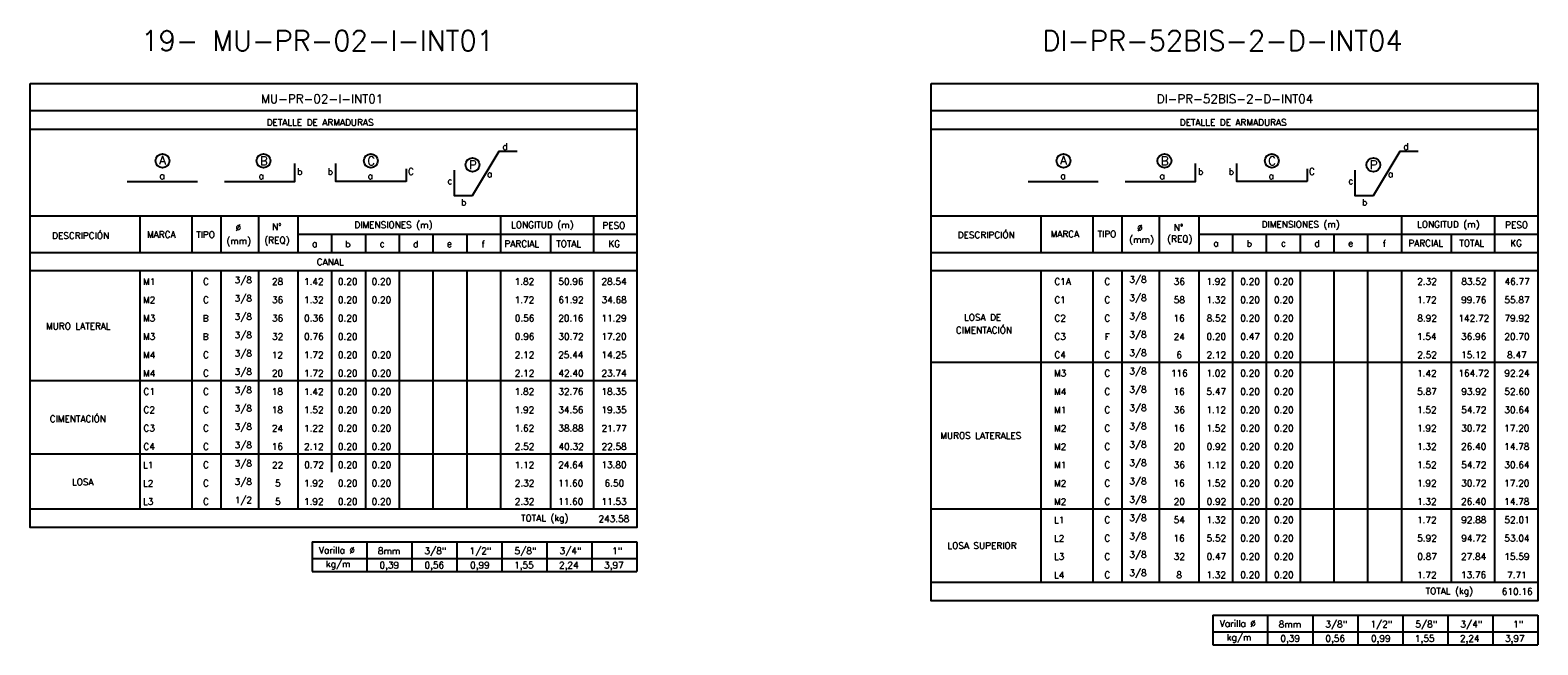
# Model space of a CAD drawing. Header units: metres. Extents: x -344 to 326, y 129 to 266.
# Tile 15 of 15: x 264 to 326, y 161 to 186. Entities that reach past the tile are written whole.
import ezdxf
from ezdxf.enums import TextEntityAlignment as Align

# ---------------------------------------------------------------- set-up
doc = ezdxf.new("R2010")
doc.units = ezdxf.units.M
for name, color, linetype in [('XREF-SE-CUADROS DE DESPIECE - HUAURA_PQT4$0$21', 3, 'Continuous'), ('XREF-SE-CUADROS DE DESPIECE - HUAURA_PQT4$0$21C', 3, 'Continuous'), ('XREF-SE-CUADROS DE DESPIECE - HUAURA_PQT4$0$23', 2, 'Continuous'), ('XREF-SE-CUADROS DE DESPIECE - HUAURA_PQT4$0$S-ANNO-TEXT', 7, 'Continuous'), ('XREF-SE-CUADROS DE DESPIECE - HUAURA_PQT4$0$S-LNWK-0006', 1, 'Continuous')]:
    doc.layers.add(name, color=color, linetype=linetype)
doc.styles.add('XREF-SE-CUADROS DE DESPIECE - HUAURA_PQT4$0$ROMANS-SP', font='romans.shx', dxfattribs={"width": 0.7})
doc.styles.add('XREF-SE-CUADROS DE DESPIECE - HUAURA_PQT4$0$TEGEPSA 100', font='romans.shx')

# ---------------------------------------------------------------- blocks, each defined once
blk = doc.blocks.new('XREF-SE-CUADROS DE DESPIECE - HUAURA_PQT4$0$ARM')
at = {"layer": 'XREF-SE-CUADROS DE DESPIECE - HUAURA_PQT4$0$21C'}
for centre in [(4.163, -1.297), (8.339, -1.297), (12.78, -1.297), (16.983, -1.462)]:
    blk.add_circle(centre, 0.288, dxfattribs=at)
at = {"layer": 'XREF-SE-CUADROS DE DESPIECE - HUAURA_PQT4$0$S-LNWK-0006'}
blk.add_line((2.697, -2.15), (5.606, -2.15), dxfattribs=at)
at = {"layer": 'XREF-SE-CUADROS DE DESPIECE - HUAURA_PQT4$0$S-LNWK-0006', "flags": 128}
blk.add_lwpolyline([(18.832, -0.906), (18.079, -0.906), (16.973, -2.743), (16.237, -2.744), (16.237, -1.676)], dxfattribs=at)
at = {"layer": 'XREF-SE-CUADROS DE DESPIECE - HUAURA_PQT4$0$S-LNWK-0006'}
blk.add_lwpolyline([(6.719, -2.15), (9.628, -2.15), (9.628, -1.399)], dxfattribs=at)
blk.add_lwpolyline([(14.238, -1.626), (14.238, -2.136, -0.414214), (14.225, -2.15), (11.329, -2.15), (11.329, -1.399)], format="xyb", dxfattribs=at)
at = {"layer": 'XREF-SE-CUADROS DE DESPIECE - HUAURA_PQT4$0$S-ANNO-TEXT', "style": 'XREF-SE-CUADROS DE DESPIECE - HUAURA_PQT4$0$TEGEPSA 100'}
for s, p in [('d', (18.44, -0.838)), ('b', (9.95, -1.871)), ('b', (11.214, -1.871)), ('C', (14.56, -1.871)), ('c', (16.154, -2.26)), ('b', (16.73, -3.145))]:
    blk.add_text(s, height=0.27, dxfattribs=at).set_placement(p, align=Align.RIGHT)
for s, height, p in [('A', 0.362, (4.164, -1.443)), ('B', 0.362, (8.353, -1.479)), ('C', 0.362, (12.794, -1.479)), ('a', 0.27, (4.146, -2.047)), ('a', 0.27, (8.246, -2.05)), ('a', 0.27, (12.758, -2.05)), ('P', 0.362, (16.997, -1.644)), ('a', 0.27, (17.694, -1.974))]:
    blk.add_text(s, height=height, dxfattribs=at).set_placement(p, align=Align.CENTER)
blk = doc.blocks.new('XREF-SE-CUADROS DE DESPIECE - HUAURA_PQT4')
for p, q in [((351.699, 72.91), (351.699, 71.394)), ((368.676, 62.298), (368.676, 60.782))]:
    blk.add_line(p, q)
at = {"layer": 'XREF-SE-CUADROS DE DESPIECE - HUAURA_PQT4$0$21'}
for p, q in [((353.843, 72.91), (353.843, 71.394)), ((355.043, 72.91), (355.043, 71.394)), ((356.597, 72.91), (356.597, 71.394)), ((358.23, 72.91), (358.23, 71.394)), ((366.611, 72.91), (366.611, 71.394)), ((370.466, 72.91), (370.466, 71.394)), ((388.965, 72.91), (388.965, 71.394)), ((391.109, 72.91), (391.109, 71.394)), ((392.309, 72.91), (392.309, 71.394)), ((393.864, 72.91), (393.864, 71.394)), ((395.496, 72.91), (395.496, 71.394)), ((403.877, 72.91), (403.877, 71.394)), ((407.732, 72.91), (407.732, 71.394)), ((358.23, 72.148), (372.256, 72.148)), ((359.627, 72.148), (359.627, 71.394)), ((361.024, 72.148), (361.024, 71.394)), ((362.42, 72.148), (362.42, 71.394)), ((363.817, 72.148), (363.817, 71.394)), ((365.214, 72.148), (365.214, 71.394)), ((368.676, 72.148), (368.676, 71.394)), ((395.496, 72.148), (409.522, 72.148)), ((396.893, 72.148), (396.893, 71.394)), ((398.29, 72.148), (398.29, 71.394)), ((399.687, 72.148), (399.687, 71.394)), ((401.083, 72.148), (401.083, 71.394)), ((402.48, 72.148), (402.48, 71.394)), ((405.942, 72.148), (405.942, 71.394)), ((347.156, 71.394), (372.256, 71.394)), ((384.422, 71.394), (409.522, 71.394)), ((347.156, 70.64), (372.256, 70.64)), ((351.699, 70.64), (351.699, 60.782)), ((353.843, 70.64), (353.843, 60.782)), ((355.043, 70.64), (355.043, 60.782)), ((356.597, 70.64), (356.597, 60.782)), ((358.23, 70.64), (358.23, 60.782)), ((359.627, 70.64), (359.627, 62.298)), ((361.024, 70.64), (361.024, 60.782)), ((362.42, 70.64), (362.42, 60.782)), ((363.817, 70.64), (363.817, 60.782)), ((365.214, 70.64), (365.214, 60.782)), ((366.611, 70.64), (366.611, 60.782)), ((368.676, 70.64), (368.676, 62.298)), ((370.466, 70.64), (370.466, 60.782)), ((384.422, 70.64), (409.522, 70.64)), ((388.965, 70.64), (388.965, 57.748)), ((391.109, 70.64), (391.109, 57.748)), ((392.309, 70.64), (392.309, 57.748)), ((393.864, 70.64), (393.864, 57.748)), ((395.496, 70.64), (395.496, 57.748)), ((396.893, 70.64), (396.893, 57.748)), ((398.29, 70.64), (398.29, 57.748)), ((399.687, 70.64), (399.687, 57.748)), ((401.083, 70.64), (401.083, 57.748)), ((402.48, 70.64), (402.48, 57.748)), ((403.877, 70.64), (403.877, 57.748)), ((405.942, 70.64), (405.942, 57.748)), ((407.732, 70.64), (407.732, 57.748)), ((384.422, 66.848), (409.522, 66.848)), ((347.156, 66.09), (372.256, 66.09)), ((347.156, 63.057), (372.256, 63.057)), ((347.156, 60.782), (372.256, 60.782)), ((384.422, 60.782), (409.522, 60.782)), ((361.08, 59.424), (361.08, 58.196)), ((362.943, 59.424), (362.943, 58.196)), ((364.806, 59.424), (364.806, 58.196)), ((366.668, 59.424), (366.668, 58.196)), ((368.531, 59.424), (368.531, 58.196)), ((370.394, 59.424), (370.394, 58.196)), ((358.815, 58.736), (372.256, 58.736)), ((384.422, 57.748), (409.522, 57.748)), ((398.346, 56.391), (398.346, 55.163)), ((400.209, 56.391), (400.209, 55.163)), ((402.072, 56.391), (402.072, 55.163)), ((403.934, 56.391), (403.934, 55.163)), ((405.797, 56.391), (405.797, 55.163)), ((407.66, 56.391), (407.66, 55.163)), ((396.081, 55.703), (409.522, 55.703))]:
    blk.add_line(p, q, dxfattribs=at)
at = {"layer": 'XREF-SE-CUADROS DE DESPIECE - HUAURA_PQT4$0$23'}
for p, q in [((347.156, 72.91), (372.256, 72.91)), ((384.422, 72.91), (409.522, 72.91)), ((358.815, 59.424), (358.815, 58.196)), ((358.815, 59.424), (372.256, 59.424)), ((358.815, 59.424), (358.815, 58.196)), ((372.256, 59.424), (372.256, 58.196)), ((358.815, 58.196), (372.256, 58.196)), ((396.081, 56.391), (396.081, 55.163)), ((396.081, 56.391), (409.522, 56.391)), ((396.081, 56.391), (396.081, 55.163)), ((409.522, 56.391), (409.522, 55.163)), ((396.081, 55.163), (409.522, 55.163))]:
    blk.add_line(p, q, dxfattribs=at)
for points in [[(347.156, 78.38), (372.256, 78.38), (372.256, 60.015), (347.156, 60.015)], [(384.422, 78.38), (409.522, 78.38), (409.522, 56.982), (384.422, 56.982)]]:
    blk.add_lwpolyline(points, close=True, dxfattribs=at)
for points in [[(372.256, 77.244), (347.156, 77.244)], [(409.522, 77.244), (384.422, 77.244)], [(372.256, 76.474), (347.156, 76.474)], [(409.522, 76.474), (384.422, 76.474)]]:
    blk.add_lwpolyline(points, dxfattribs=at)
for p in [(348.47, 76.474), (385.736, 76.474)]:
    blk.add_blockref('XREF-SE-CUADROS DE DESPIECE - HUAURA_PQT4$0$ARM', p)
at = {"style": 'XREF-SE-CUADROS DE DESPIECE - HUAURA_PQT4$0$TEGEPSA 100'}
for s, p in [('Ø', (355.656, 72.286)), ('N°', (357.161, 72.313)), ('DIMENSIONES (m)', (360.568, 72.399)), ('LONGITUD (m)', (367.05, 72.399)), ('PESO', (370.826, 72.372)), ('Ø', (392.945, 72.267)), ('N°', (394.463, 72.29)), ('DIMENSIONES (m)', (398.097, 72.417)), ('LONGITUD (m)', (404.528, 72.417)), ('PESO', (408.168, 72.395)), ('DESCRIPCIÓN', (348.064, 71.95)), ('MARCA', (351.989, 71.995)), ('TIPO', (354.023, 71.992)), ('(mm)', (355.274, 71.733)), ('(REQ)', (356.841, 71.76)), ('a', (358.817, 71.616)), ('b', (360.188, 71.605)), ('c', (361.614, 71.616)), ('d', (362.995, 71.605)), ('e', (364.393, 71.616)), ('f', (365.83, 71.602)), ('PARCIAL', (366.777, 71.615)), ('TOTAL', (368.918, 71.615)), ('KG', (371.073, 71.615)), ('DESCRIPCIÓN', (385.524, 71.978)), ('MARCA', (389.366, 72.018)), ('TIPO', (391.31, 72.018)), ('(mm)', (392.618, 71.792)), ('(REQ)', (394.189, 71.815)), ('a', (396.099, 71.638)), ('b', (397.474, 71.628)), ('c', (398.896, 71.638)), ('d', (400.279, 71.629)), ('e', (401.676, 71.638)), ('f', (403.108, 71.626)), ('PARCIAL', (404.166, 71.637)), ('TOTAL', (406.277, 71.637)), ('KG', (408.38, 71.637)), ('M1', (351.825, 70.05)), ('C', (354.306, 70.053)), (' 3/8', (355.427, 70.117)), ('28', (357.159, 70.054)), ('1.42', (358.482, 70.051)), ('0.20', (359.886, 70.054)), ('0.20', (361.282, 70.054)), ('1.82', (367.197, 70.054)), ('50.96', (369.004, 70.054)), ('28.54', (370.79, 70.054)), ('C1A', (389.524, 70.052)), ('C', (391.592, 70.052)), (' 3/8', (392.441, 70.137)), ('36', (394.462, 70.053)), ('1.92', (395.811, 70.053)), ('0.20', (397.214, 70.053)), ('0.20', (398.611, 70.053)), ('2.32', (404.533, 70.053)), ('83.52', (406.356, 70.053)), ('46.77', (408.147, 70.053)), ('M2', (351.825, 69.292)), ('C', (354.306, 69.295)), (' 3/8', (355.427, 69.359)), ('36', (357.16, 69.295)), ('1.32', (358.482, 69.295)), ('0.20', (359.886, 69.295)), ('0.20', (361.282, 69.295)), ('1.72', (367.197, 69.293)), ('61.92', (369.007, 69.295)), ('34.68', (370.794, 69.295)), ('C1', (389.524, 69.294)), ('C', (391.592, 69.294)), (' 3/8', (392.441, 69.379)), ('58', (394.463, 69.295)), ('1.32', (395.811, 69.295)), ('0.20', (397.214, 69.295)), ('0.20', (398.611, 69.295)), ('1.72', (404.526, 69.293)), ('99.76', (406.352, 69.295)), ('55.87', (408.142, 69.295)), ('M3', (351.825, 68.537)), ('B', (354.298, 68.532)), (' 3/8', (355.427, 68.6)), ('36', (357.16, 68.537)), ('0.36', (358.49, 68.537)), ('0.20', (359.886, 68.537)), ('0.56', (367.205, 68.537)), ('20.16', (369.002, 68.537)), ('11.29', (370.788, 68.537)), ('LOSA DE', (385.785, 68.571)), ('C2', (389.524, 68.536)), ('C', (391.592, 68.536)), (' 3/8', (392.441, 68.621)), ('16', (394.455, 68.536)), ('8.52', (395.821, 68.536)), ('0.20', (397.214, 68.536)), ('0.20', (398.611, 68.536)), ('8.92', (404.536, 68.536)), ('142.72', (406.238, 68.534)), ('79.92', (408.144, 68.536)), ('MURO LATERAL', (347.811, 68.208)), ('M3', (351.825, 67.779)), ('B', (354.298, 67.774)), (' 3/8', (355.427, 67.842)), ('32', (357.164, 67.779)), ('0.76', (358.49, 67.779)), ('0.20', (359.886, 67.779)), ('0.96', (367.205, 67.779)), ('30.72', (369.007, 67.779)), ('17.20', (370.784, 67.779)), ('CIMENTACIÓN', (385.448, 68.045)), ('C3', (389.524, 67.778)), ('F', (391.603, 67.775)), (' 3/8', (392.441, 67.862)), ('24', (394.459, 67.775)), ('0.20', (395.817, 67.778)), ('0.47', (397.217, 67.778)), ('0.20', (398.611, 67.778)), ('1.54', (404.521, 67.778)), ('36.96', (406.35, 67.778)), ('20.70', (408.138, 67.778)), (' 3/8', (355.427, 67.084)), (' 3/8', (392.441, 67.104)), ('M4', (351.825, 67.017)), ('C', (354.306, 67.02)), ('12', (357.155, 67.016)), ('1.72', (358.482, 67.018)), ('0.20', (359.886, 67.02)), ('0.20', (361.282, 67.02)), ('2.12', (367.204, 67.018)), ('25.44', (368.999, 67.02)), ('14.25', (370.79, 67.02)), ('C4', (389.524, 67.019)), ('C', (391.592, 67.019)), ('6', (394.569, 67.02)), ('2.12', (395.818, 67.018)), ('0.20', (397.214, 67.02)), ('0.20', (398.611, 67.02)), ('2.52', (404.533, 67.02)), ('15.12', (406.346, 67.02)), ('8.47', (408.252, 67.02)), ('M4', (351.825, 66.259)), ('C', (354.306, 66.261)), (' 3/8', (355.427, 66.325)), ('20', (357.157, 66.262)), ('1.72', (358.482, 66.26)), ('0.20', (359.886, 66.262)), ('0.20', (361.282, 66.262)), ('2.12', (367.204, 66.26)), ('42.40', (369.009, 66.262)), ('23.74', (370.79, 66.262)), ('M3', (389.508, 66.261)), ('C', (391.592, 66.261)), (' 3/8', (392.441, 66.346)), ('116', (394.347, 66.261)), ('1.02', (395.811, 66.261)), ('0.20', (397.214, 66.261)), ('0.20', (398.611, 66.261)), ('1.42', (404.526, 66.259)), ('164.72', (406.238, 66.261)), ('92.24', (408.14, 66.261)), ('C1', (351.843, 65.503)), ('C', (354.306, 65.503)), (' 3/8', (355.427, 65.567)), ('18', (357.152, 65.504)), ('1.42', (358.482, 65.501)), ('0.20', (359.886, 65.504)), ('0.20', (361.282, 65.504)), ('1.82', (367.197, 65.504)), ('32.76', (369.003, 65.504)), ('18.35', (370.79, 65.504)), ('M4', (389.508, 65.5)), ('C', (391.592, 65.502)), (' 3/8', (392.441, 65.587)), ('16', (394.455, 65.503)), ('5.47', (395.817, 65.503)), ('0.20', (397.214, 65.503)), ('0.20', (398.611, 65.503)), ('5.87', (404.532, 65.503)), ('93.92', (406.356, 65.503)), ('52.60', (408.139, 65.503)), ('C2', (351.843, 64.745)), ('C', (354.306, 64.745)), (' 3/8', (355.427, 64.809)), ('18', (357.152, 64.745)), ('1.52', (358.482, 64.745)), ('0.20', (359.886, 64.745)), ('0.20', (361.282, 64.745)), ('1.92', (367.197, 64.745)), ('34.56', (369.003, 64.745)), ('19.35', (370.79, 64.745)), ('M1', (389.508, 64.742)), ('C', (391.592, 64.744)), (' 3/8', (392.441, 64.829)), ('36', (394.462, 64.745)), ('1.12', (395.811, 64.743)), ('0.20', (397.214, 64.745)), ('0.20', (398.611, 64.745)), ('1.52', (404.526, 64.745)), ('54.72', (406.354, 64.745)), ('30.64', (408.138, 64.745)), ('CIMENTACIÓN', (347.966, 64.371)), ('C3', (351.843, 63.987)), ('C', (354.306, 63.986)), (' 3/8', (355.427, 64.05)), ('24', (357.156, 63.984)), ('1.22', (358.482, 63.984)), ('0.20', (359.886, 63.987)), ('0.20', (361.282, 63.987)), ('1.62', (367.197, 63.987)), ('38.88', (369.004, 63.987)), ('21.77', (370.794, 63.984)), ('M2', (389.508, 63.984)), ('C', (391.592, 63.986)), (' 3/8', (392.441, 64.071)), ('16', (394.455, 63.986)), ('1.52', (395.811, 63.986)), ('0.20', (397.214, 63.986)), ('0.20', (398.611, 63.986)), ('1.92', (404.526, 63.986)), ('30.72', (406.354, 63.986)), ('17.20', (408.132, 63.986)), ('MUROS LATERALES', (384.802, 63.681)), ('C4', (351.843, 63.228)), ('C', (354.306, 63.228)), (' 3/8', (355.427, 63.292)), ('16', (357.151, 63.229)), ('2.12', (358.489, 63.226)), ('0.20', (359.886, 63.229)), ('0.20', (361.282, 63.229)), ('2.52', (367.204, 63.229)), ('40.32', (369.014, 63.229)), ('22.58', (370.793, 63.229)), ('M2', (389.508, 63.225)), ('C', (391.592, 63.227)), (' 3/8', (392.441, 63.312)), ('20', (394.46, 63.228)), ('0.92', (395.822, 63.228)), ('0.20', (397.214, 63.228)), ('0.20', (398.611, 63.228)), ('1.32', (404.526, 63.228)), ('26.40', (406.348, 63.228)), ('14.78', (408.133, 63.228)), ('L1', (351.825, 62.466)), ('C', (354.306, 62.47)), (' 3/8', (355.427, 62.534)), ('22', (357.162, 62.466)), ('0.72', (358.494, 62.47)), ('0.20', (359.886, 62.47)), ('0.20', (361.282, 62.47)), ('1.12', (367.197, 62.468)), ('24.64', (368.999, 62.47)), ('13.80', (370.784, 62.47)), ('M1', (389.508, 62.467)), ('C', (391.592, 62.469)), (' 3/8', (392.441, 62.554)), ('36', (394.462, 62.47)), ('1.12', (395.811, 62.468)), ('0.20', (397.214, 62.47)), ('0.20', (398.611, 62.47)), ('1.52', (404.526, 62.47)), ('54.72', (406.354, 62.47)), ('30.64', (408.138, 62.47)), ('LOSA', (348.885, 61.763)), ('L2', (351.825, 61.707)), ('C', (354.306, 61.711)), (' 3/8', (355.427, 61.775)), ('5', (357.29, 61.712)), ('1.92', (358.482, 61.712)), ('0.20', (359.886, 61.712)), ('0.20', (361.282, 61.712)), ('2.32', (367.204, 61.712)), ('11.60', (368.994, 61.712)), ('6.50', (370.917, 61.712)), ('M2', (389.508, 61.709)), ('C', (391.592, 61.711)), (' 3/8', (392.441, 61.796)), ('16', (394.455, 61.711)), ('1.52', (395.811, 61.711)), ('0.20', (397.214, 61.711)), ('0.20', (398.611, 61.711)), ('1.92', (404.526, 61.711)), ('30.72', (406.354, 61.711)), ('17.20', (408.132, 61.711)), ('L3', (351.825, 60.954)), ('C', (354.306, 60.953)), (' 1/2', (355.431, 61.017)), ('5', (357.29, 60.954)), ('1.92', (358.482, 60.954)), ('0.20', (359.886, 60.954)), ('0.20', (361.282, 60.954)), ('2.32', (367.204, 60.954)), ('11.60', (368.994, 60.954)), ('11.53', (370.79, 60.954)), ('M2', (389.508, 60.95)), ('C', (391.592, 60.952)), (' 3/8', (392.441, 61.037)), ('20', (394.46, 60.953)), ('0.92', (395.822, 60.953)), ('0.20', (397.214, 60.953)), ('0.20', (398.611, 60.953)), ('1.32', (404.526, 60.953)), ('26.40', (406.348, 60.953)), ('14.78', (408.133, 60.953)), (' 3/8', (392.441, 60.279)), ('L1', (389.508, 60.191)), ('C', (391.592, 60.194)), ('54', (394.46, 60.195)), ('1.32', (395.811, 60.195)), ('0.20', (397.214, 60.195)), ('0.20', (398.611, 60.195)), ('1.72', (404.526, 60.193)), ('92.88', (406.353, 60.195)), ('52.01', (408.144, 60.195)), ('LOSA SUPERIOR', (385.1, 59.131)), ('L2', (389.508, 59.432)), ('C', (391.592, 59.436)), (' 3/8', (392.441, 59.521)), ('16', (394.455, 59.436)), ('5.52', (395.819, 59.436)), ('0.20', (397.214, 59.436)), ('0.20', (398.611, 59.436)), ('5.92', (404.534, 59.436)), ('94.72', (406.356, 59.436)), ('53.04', (408.138, 59.436)), ('L3', (389.508, 58.678)), ('C', (391.592, 58.677)), (' 3/8', (392.441, 58.762)), ('32', (394.465, 58.678)), ('0.47', (395.82, 58.678)), ('0.20', (397.214, 58.678)), ('0.20', (398.611, 58.678)), ('0.87', (404.535, 58.678)), ('27.84', (406.347, 58.678)), ('15.59', (408.135, 58.678)), ('L4', (389.508, 57.917)), ('C', (391.592, 57.919)), (' 3/8', (392.441, 58.004)), ('8', (394.572, 57.92)), ('1.32', (395.811, 57.92)), ('0.20', (397.214, 57.92)), ('0.20', (398.611, 57.92)), ('1.72', (404.526, 57.918)), ('13.76', (406.343, 57.92)), ('7.71', (408.252, 57.918))]:
    blk.add_text(s, height=0.27, dxfattribs=at).set_placement(p)
at = {"layer": 'Defpoints', "style": 'XREF-SE-CUADROS DE DESPIECE - HUAURA_PQT4$0$ROMANS-SP'}
for s, p in [('19- MU-PR-02-I-INT01', (351.756, 79.735)), ('DI-PR-52BIS-2-D-INT04', (389.022, 79.735))]:
    blk.add_text(s, height=0.83433, dxfattribs=at).set_placement(p)
at = {"layer": 'XREF-SE-CUADROS DE DESPIECE - HUAURA_PQT4$0$23', "style": 'XREF-SE-CUADROS DE DESPIECE - HUAURA_PQT4$0$TEGEPSA 100'}
for s, p in [('CANAL', (359.013, 70.861)), ('TOTAL (kg)', (367.464, 60.271)), ('243.58', (370.667, 60.242)), ('TOTAL (kg)', (404.883, 57.256)), ('610.16', (408.032, 57.231))]:
    blk.add_text(s, height=0.27, dxfattribs=at).set_placement(p)
at = {"layer": 'XREF-SE-CUADROS DE DESPIECE - HUAURA_PQT4$0$S-ANNO-TEXT', "color": 4, "style": 'XREF-SE-CUADROS DE DESPIECE - HUAURA_PQT4$0$TEGEPSA 100'}
for s, p in [('MU-PR-02-I-INT01', (356.699, 77.564)), ('DI-PR-52BIS-2-D-INT04', (393.755, 77.564))]:
    blk.add_text(s, height=0.36233, dxfattribs=at).set_placement(p)
at = {"layer": 'XREF-SE-CUADROS DE DESPIECE - HUAURA_PQT4$0$S-ANNO-TEXT', "style": 'XREF-SE-CUADROS DE DESPIECE - HUAURA_PQT4$0$TEGEPSA 100'}
for s, height, p in [('DETALLE DE ARMADURAS', 0.27006, (356.939, 76.635)), ('DETALLE DE ARMADURAS', 0.27006, (394.71, 76.635)), ('Varilla %%C', 0.27, (359.1, 58.941)), ('kg/m', 0.27, (359.386, 58.371)), ('8mm', 0.27, (361.54, 58.916)), ('3/8"', 0.27, (363.468, 58.916)), ('1/2"', 0.27, (365.331, 58.916)), ('5/8"', 0.27, (367.193, 58.916)), ('3/4"', 0.27, (369.056, 58.916)), ('1"', 0.27, (371.235, 58.916)), ('0,39', 0.27, (361.607, 58.326)), ('0,56', 0.27, (363.469, 58.326)), ('0,99', 0.27, (365.355, 58.326)), ('1,55', 0.27, (367.172, 58.326)), ('2,24', 0.27, (369.035, 58.326)), ('3,97', 0.27, (370.898, 58.326)), ('Varilla %%C', 0.27, (396.366, 55.908)), ('8mm', 0.27, (398.806, 55.882)), ('3/8"', 0.27, (400.734, 55.882)), ('1/2"', 0.27, (402.597, 55.882)), ('5/8"', 0.27, (404.459, 55.882)), ('3/4"', 0.27, (406.322, 55.882)), ('1"', 0.27, (408.501, 55.882)), ('kg/m', 0.27, (396.653, 55.338)), ('0,39', 0.27, (398.873, 55.293)), ('0,56', 0.27, (400.735, 55.293)), ('0,99', 0.27, (402.621, 55.293)), ('1,55', 0.27, (404.438, 55.293)), ('2,24', 0.27, (406.301, 55.293)), ('3,97', 0.27, (408.164, 55.293))]:
    blk.add_text(s, height=height, dxfattribs=at).set_placement(p)

msp = doc.modelspace()

# ---------------------------------------------------------------- block references
msp.add_blockref('XREF-SE-CUADROS DE DESPIECE - HUAURA_PQT4', (-83.359, 105.83))

doc.saveas('drawing.dxf')
